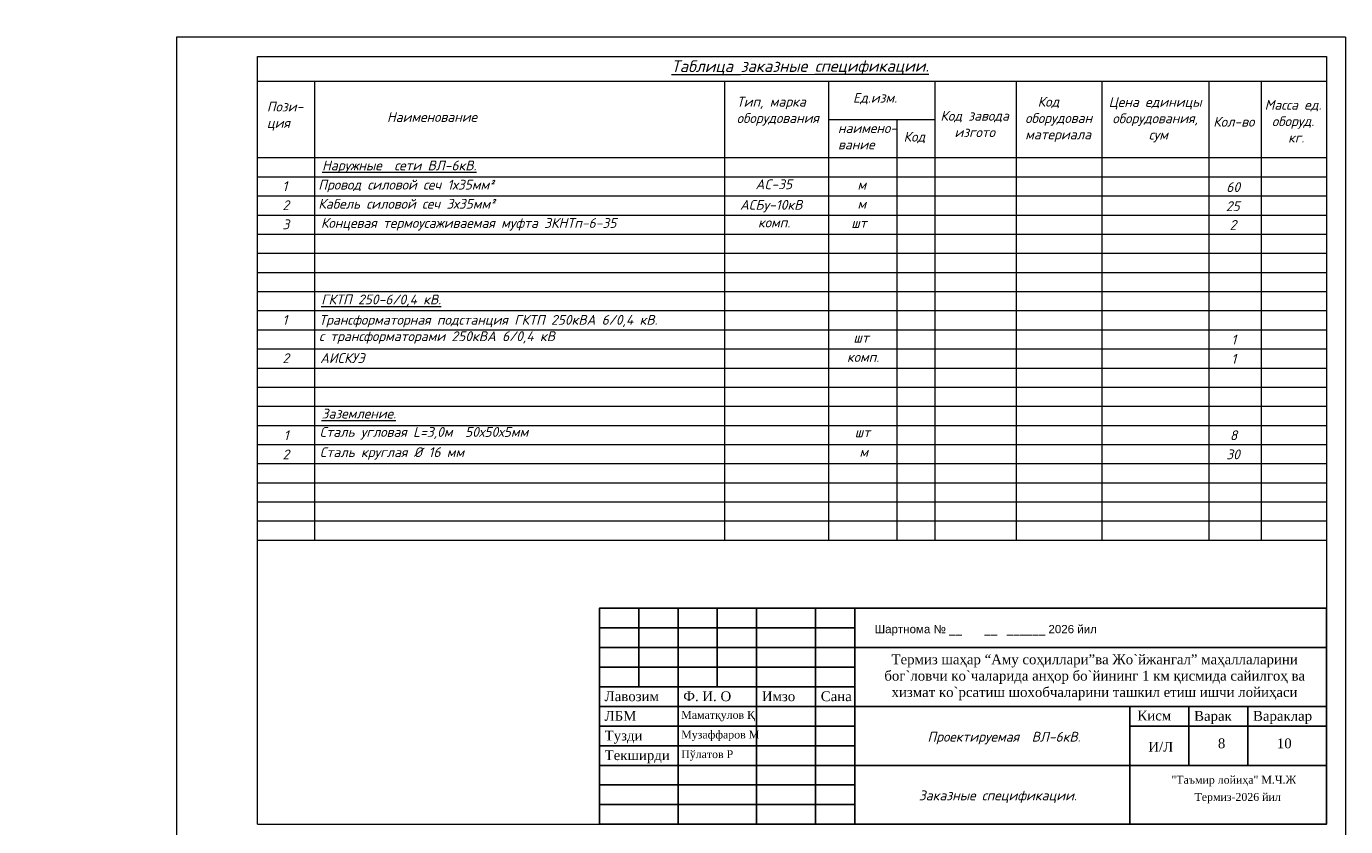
# Model space of a CAD drawing. Extents: x 4085 to 16488, y -65 to 12615.
# Tile 160 of 230: x 15660 to 15996, y 10287 to 10490. Entities that reach past the tile are written whole.
import ezdxf
from ezdxf.xclip import XClip

# ---------------------------------------------------------------- set-up
doc = ezdxf.new("R2010")
doc.units = 0
doc.header["$MEASUREMENT"] = 0
doc.header["$XCLIPFRAME"] = 0
doc.linetypes.add('CONTI', pattern=[0])
doc.layers.get('0').update_dxf_attribs({"color": 250, "linetype": 'CONTI'})
doc.layers.add('.', color=7, linetype='Continuous', lineweight=15)
doc.layers.add('RAMKA', color=250, linetype='CONTI')
doc.layers.add('Электрика', color=7, linetype='Continuous')
doc.styles.add('tiyms', font='times.ttf')
doc.styles.add('V@ler@Live', font='isocpeui.ttf')
doc.styles.add('Мой 250', font='isocpeui.ttf', dxfattribs={"height": 2.5})
doc.styles.add('Мой 300', font='isocpeui.ttf', dxfattribs={"height": 3})
doc.styles.add('стиль1', font='arial.ttf')

# ---------------------------------------------------------------- blocks, each defined once
blk = doc.blocks.new('A$C10aa157c')
at = {"layer": '.', "linetype": 'Continuous', "lineweight": 30}
h = blk.add_hatch(color=250, dxfattribs=at)
h.dxf.hatch_style = 1
h.set_gradient(color1=(130, 130, 130), color2=(128, 128, 128), one_color=1, tint=0.5, name='HEMISPHERICAL')
edge = h.paths.add_edge_path()
edge.add_line((120.34, 24.21), (119.13, 23.83))
edge.add_line((119.13, 23.83), (107.93, 4.8))
edge.add_line((107.93, 4.8), (93.78, -88.13))
edge.add_line((93.78, -88.13), (9.82, -90.3))
edge.add_line((9.82, -90.3), (-238.98, -90.3))
edge.add_line((-238.98, -90.3), (-263.73, -90.3))
edge.add_arc((-263.73, -191.4), 101.1, 90.0003, 121.9318)
edge.add_line((-317.21, -105.59), (-333.4, -115.69))
edge.add_line((-333.4, -115.69), (-330.65, -120.1))
edge.add_line((-330.65, -120.1), (-314.46, -110.01))
edge.add_arc((-263.73, -191.4), 95.9, 90.0001, 121.9316, ccw=False)
edge.add_line((-263.73, -95.5), (9.89, -95.5))
edge.add_line((9.89, -95.5), (94.42, -93.32))
edge.add_arc((94.3, -88.72), 4.6, 271.4758, 351.3419)
edge.add_line((98.85, -89.41), (112.92, 3.03))
edge.add_line((112.92, 3.03), (127, 26.96))
edge.add_line((127, 26.96), (121.19, 44.33))
edge.add_arc((136.74, 49.16), 16.29, 153.535, 197.2353, ccw=False)
edge.add_line((122.16, 56.42), (106.85, 42.82))
edge.add_arc((109.38, 38.82), 4.73, 26.5974, 122.3652, ccw=False)
edge.add_line((113.61, 40.94), (120.34, 24.21))
at = {"linetype": 'Continuous'}
h = blk.add_hatch(color=256, dxfattribs=at)
h.dxf.hatch_style = 1
h.set_gradient(color1=(196, 196, 196), color2=(179, 179, 179), one_color=1, tint=0.7, name='SPHERICAL')
edge = h.paths.add_edge_path()
edge.add_line((-329.69, -123.9), (-413.51, -5))
edge.add_line((-413.51, -5), (-355.79, 33.28))
edge.add_line((-355.79, 33.28), (-335.03, 75.59))
edge.add_line((-335.03, 75.59), (-290.27, 52.3))
edge.add_arc((-35.22, 435.71), 460.49, 236.3683, 253.1962)
edge.add_arc((23.17, 1743.61), 1759.19, 263.75009, 266.82474)
edge.add_line((-74.28, -12.87), (-37.81, -12.38))
edge.add_line((-37.81, -12.38), (-8.68, -7.26))
edge.add_line((-8.68, -7.26), (21.71, 1.67))
edge.add_line((21.71, 1.67), (73.83, 22.11))
edge.add_line((73.83, 22.11), (122.41, 60.65))
edge.add_line((122.41, 60.65), (125.27, 27.76))
edge.add_line((125.27, 27.76), (114.75, 2.38))
edge.add_line((114.75, 2.38), (116.66, -0.02))
edge.add_line((116.66, -0.02), (116.29, -3.73))
edge.add_line((116.29, -3.73), (111.26, -27.66))
edge.add_line((111.26, -27.66), (112.86, -27.93))
edge.add_line((112.86, -27.93), (106.1, -65.59))
edge.add_line((106.1, -65.59), (101.28, -90.48))
edge.add_line((101.28, -90.48), (98.81, -96.14))
edge.add_line((98.81, -96.14), (53.14, -97.31))
edge.add_line((53.14, -97.31), (30.09, -97.9))
edge.add_line((30.09, -97.9), (12.29, -98.3))
edge.add_line((12.29, -98.3), (-62.52, -99.99))
edge.add_line((-62.52, -99.99), (-93.47, -101.18))
edge.add_line((-93.47, -101.18), (-93.74, -109.89))
edge.add_line((-93.74, -109.89), (-152.91, -112.22))
edge.add_line((-152.91, -112.22), (-153.09, -120.27))
edge.add_line((-153.09, -120.27), (-196.62, -120.66))
edge.add_line((-196.62, -120.66), (-196.01, -100.25))
edge.add_line((-196.01, -100.25), (-236.88, -97.9))
edge.add_line((-236.88, -97.9), (-266.6, -99.72))
edge.add_line((-266.6, -99.72), (-280.85, -100.76))
edge.add_line((-280.85, -100.76), (-292.75, -102.68))
edge.add_line((-292.75, -102.68), (-308.62, -109.6))
edge.add_line((-308.62, -109.6), (-329.69, -123.9))
at = {"lineweight": 0, "true_color": 0xa6c388}
h = blk.add_hatch(color=63, dxfattribs=at)
h.dxf.hatch_style = 1
edge = h.paths.add_edge_path()
edge.add_line((114.35, 2.44), (112.87, 2.67))
edge.add_line((112.87, 2.67), (98.85, -89.41))
edge.add_arc((94.3, -88.72), 4.6, 271.4758, 351.3419, ccw=False)
edge.add_line((94.42, -93.32), (9.89, -95.5))
edge.add_line((9.89, -95.5), (-263.73, -95.5))
edge.add_arc((-263.73, -191.4), 95.9, 90.0001, 121.9316)
edge.add_line((-314.46, -110.01), (-330.65, -120.1))
edge.add_line((-330.65, -120.1), (-329.85, -121.37))
edge.add_line((-329.85, -121.37), (-313.66, -111.28))
edge.add_arc((-263.73, -191.4), 94.4, 90, 121.9315, ccw=False)
edge.add_line((-263.73, -97), (9.91, -97))
edge.add_line((9.91, -97), (94.46, -94.82))
edge.add_arc((94.3, -88.72), 6.1, 271.4758, 351.3419)
edge.add_line((100.33, -89.64), (114.35, 2.44))
at = {"linetype": 'Continuous'}
for points in [[(106.85, 42.82, -0.444015), (113.61, 40.94), (120.34, 24.21), (119.13, 23.83), (107.93, 4.8), (93.78, -88.13), (9.82, -90.3), (-263.73, -90.3, 0.140236), (-317.21, -105.59), (-333.4, -115.69), (-330.65, -120.1), (-314.46, -110.01, -0.140236), (-263.73, -95.5), (9.89, -95.5), (94.42, -93.32, 0.363309), (98.85, -89.41), (112.92, 3.03), (127, 26.96), (121.19, 44.33, -0.193024), (122.16, 56.42)], [(114.35, 2.44), (112.87, 2.67), (98.85, -89.41, -0.363309), (94.42, -93.32), (9.89, -95.5), (-263.73, -95.5, 0.140236), (-314.46, -110.01), (-330.65, -120.1), (-329.85, -121.37), (-313.66, -111.28, -0.140236), (-263.73, -97), (9.91, -97), (94.46, -94.82, 0.363309), (100.33, -89.64)]]:
    blk.add_lwpolyline(points, format="xyb", close=True, dxfattribs=at)
blk.add_lwpolyline([(-329.64, -121.71), (-313.45, -111.62, -0.140236), (-263.73, -97.4), (9.91, -97.4), (94.47, -95.22, 0.363309), (100.73, -89.7), (114.75, 2.38), (114.35, 2.44), (100.33, -89.64, -0.363309), (94.46, -94.82), (9.91, -97), (-263.73, -97, 0.140236), (-313.66, -111.28), (-329.85, -121.37)], format="xyb", dxfattribs=at)
at = {"color": 5, "linetype": 'Continuous', "const_width": 0.2}
blk.add_lwpolyline([(-329.45, -121.36), (-313.56, -111.45, -0.140236), (-263.73, -97.2), (9.91, -97.2), (94.46, -95.02, 0.363309), (100.53, -89.67), (114.55, 2.41)], format="xyb", dxfattribs=at)

msp = doc.modelspace()

# ---------------------------------------------------------------- linework, layer by layer
at = {"color": 0, "lineweight": 0}
for p, q in [((15719.15, 10476.48), (15991.15, 10476.48)), ((15733.75, 10359.64), (15733.75, 10476.48)), ((15838.06, 10359.64), (15838.06, 10476.48)), ((15864.47, 10476.48), (15864.47, 10359.64)), ((15891.49, 10476.48), (15891.49, 10359.64)), ((15912.16, 10476.48), (15912.16, 10359.67)), ((15933.96, 10476.48), (15933.96, 10359.64)), ((15961.24, 10476.48), (15961.24, 10359.64)), ((15974.51, 10476.48), (15974.51, 10359.64)), ((15864.47, 10466.74), (15891.49, 10466.74)), ((15881.87, 10466.74), (15881.87, 10359.64)), ((15719.14, 10457), (15991.15, 10457)), ((15719.14, 10452.14), (15991.15, 10452.14)), ((15719.14, 10447.27), (15991.15, 10447.27)), ((15719.14, 10442.4), (15991.15, 10442.4)), ((15719.14, 10437.53), (15991.15, 10437.53)), ((15719.14, 10432.66), (15991.15, 10432.66)), ((15719.14, 10427.79), (15991.15, 10427.79)), ((15719.14, 10422.93), (15991.15, 10422.93)), ((15719.13, 10418.06), (15991.15, 10418.06)), ((15719.13, 10413.19), (15991.15, 10413.19)), ((15719.13, 10408.32), (15991.15, 10408.32)), ((15719.13, 10403.45), (15991.15, 10403.45)), ((15719.13, 10398.58), (15991.15, 10398.58)), ((15719.13, 10393.72), (15991.15, 10393.72)), ((15719.13, 10388.85), (15991.15, 10388.85)), ((15719.12, 10383.98), (15991.15, 10383.98)), ((15719.12, 10379.11), (15991.15, 10379.11)), ((15719.12, 10374.24), (15991.15, 10374.24)), ((15719.12, 10369.37), (15991.15, 10369.37)), ((15719.12, 10364.51), (15991.15, 10364.51)), ((15719.12, 10359.64), (15991.15, 10359.64)), ((15719.12, 10287.29), (15991.15, 10287.29))]:
    msp.add_line(p, q, dxfattribs=at)
msp.add_lwpolyline([(15806.15, 10287.29), (15991.15, 10287.29), (15991.15, 10342.29), (15806.15, 10342.29)], close=True)
at = {"linetype": 'ByBlock'}
msp.add_lwpolyline([(15871.15, 10332.29), (15991.15, 10332.29)], dxfattribs=at)
at = {"layer": 'RAMKA'}
for p, q in [((15816.15, 10322.29), (15816.15, 10342.29)), ((15826.15, 10287.29), (15826.15, 10342.29)), ((15836.15, 10322.29), (15836.15, 10342.29)), ((15846.15, 10287.29), (15846.15, 10342.29)), ((15861.15, 10287.29), (15861.15, 10342.29)), ((15871.15, 10287.29), (15871.15, 10342.29)), ((15806.15, 10337.29), (15871.15, 10337.29)), ((15806.15, 10332.29), (15871.15, 10332.29)), ((15806.15, 10327.29), (15871.15, 10327.29)), ((15806.15, 10322.29), (15871.15, 10322.29)), ((15991.15, 10317.29), (15806.15, 10317.29)), ((15991.15, 10317.29), (15871.15, 10317.29)), ((15941.15, 10287.29), (15941.15, 10317.29)), ((15956.15, 10302.29), (15956.15, 10317.29)), ((15971.15, 10302.29), (15971.15, 10317.29)), ((15806.15, 10312.29), (15871.15, 10312.29)), ((15941.15, 10312.29), (15991.15, 10312.29)), ((15941.15, 10312.29), (15991.15, 10312.29)), ((15991.15, 10312.29), (15941.15, 10312.29)), ((15991.15, 10312.29), (15941.15, 10312.29)), ((15806.15, 10307.29), (15871.15, 10307.29)), ((15806.15, 10302.29), (15991.15, 10302.29)), ((15806.15, 10297.29), (15871.15, 10297.29)), ((15806.15, 10292.29), (15871.15, 10292.29))]:
    msp.add_line(p, q, dxfattribs=at)
at = {"layer": 'Электрика', "color": 0, "lineweight": 0}
for p, q in [((15996.04, 10487.68), (15698.53, 10487.68)), ((15996.04, 10487.68), (15996.04, 10282.4)), ((15719.12, 10482.79), (15991.15, 10482.79)), ((15719.12, 10287.29), (15719.12, 10482.79)), ((15991.15, 10482.79), (15991.15, 10287.29))]:
    msp.add_line(p, q, dxfattribs=at)
msp.add_lwpolyline([(15698.53, 10487.68), (15698.53, 10282.4)], dxfattribs=at)

# ---------------------------------------------------------------- block references
at = {"linetype": 'Continuous'}
ref = msp.add_blockref('A$C10aa157c', (15727.09, 10610.85, 2.27), dxfattribs=dict(at, xscale=2, yscale=2, zscale=2))
XClip(ref).set_block_clipping_path([(-373.794434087, 108.5221690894), (-301.8282399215, 93.3350241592), (-251.5703695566, 64.2554686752), (-207.654540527, 33.6758720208), (-104.2532370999, 13.9690799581), (9.4882953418, 20.6982215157), (110.1840137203, 64.198227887), (135.5661904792, 19.4677583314), (74.741036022, -7.2786312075), (26.9902694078, -25.761868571), (-4.0754597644, -35.3463755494), (-88.6139293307, -37.2294086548), (-152.8418739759, -36.1397910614), (-192.3131233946, -27.415677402), (-222.2923186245, -17.3547389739), (-278.1502265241, 12.6686452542), (-296.1702662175, 12.3849432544), (-338.797385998, -11.849717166), (-373.794434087, 37.8738306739)])

# ---------------------------------------------------------------- texts
at = {"color": 0, "lineweight": 0, "rotation": 0.1}
for s, insert, char_height, width, attachment_point, style in [('{\\fISOCPEUR|b1|i1|c204|p34;\\LТаблица заказные спецификации.}', (15824.45, 10481.78), 3, 96.924, 1, 'Мой 300'), ('Пози-\\Pция', (15721.52, 10471.24), 2.5, 12.4263, 1, 'Мой 250'), ('Тип, марка оборудования', (15841.08, 10472.48), 2.5, 26.4109, 1, 'Мой 250'), ('Ед.изм.', (15870.65, 10473.48), 2.5, 14.3225, 1, 'Мой 250'), ('  Код\\Pоборудован   \\Pматериала', (15914.48, 10472.48), 2.5, 21.6157, 1, 'Мой 250'), ('Цена единицы оборудования,\\P сум', (15947.57, 10472.43), 2.5, 27.4833, 2, 'Мой 250'), ('Масса ед.          оборуд. \\P кг.', (15982.64, 10471.69), 2.5, 16.8142, 2, 'Мой 250'), ('Наименование', (15752.08, 10468.58), 2.5, 28.6396, 1, 'Мой 250'), ('Код завода\\Pизгото', (15901.64, 10465.56), 2.5, 25.1201, 5, 'Мой 250'), ('наимено-\\Pвание', (15866.84, 10465.75), 2.5, 17.5647, 1, 'Мой 250'), ('Кол-во', (15962.34, 10467.38), 2.5, 13.6515, 1, 'Мой 250'), ('Код', (15883.54, 10463.57), 2.5, 9.4575, 1, 'Мой 250'), ('\\pi8.04528,t1258.04528;60', (15957.61, 10450.74), 2.5, 19.4731, 1, 'Мой 250'), ('\\pi7.95153,t1257.95153;25', (15957.61, 10445.88), 2.5, 19.4731, 1, 'Мой 250'), ('\\pi8.84926,t1258.84926;2', (15957.67, 10441.11), 2.5, 19.4731, 1, 'Мой 250'), ('\\pi9.28297,t1259.28297;1', (15957.67, 10411.9), 2.5, 19.4731, 1, 'Мой 250'), ('\\pi9.28297,t1259.28297;1', (15957.67, 10407.03), 2.5, 19.4731, 1, 'Мой 250'), ('\\pi8.90513,t1258.90513;8', (15957.67, 10387.56), 2.5, 19.4731, 1, 'Мой 250'), ('\\pi7.98752,t1257.98752;30', (15957.67, 10382.69), 2.5, 19.4731, 1, 'Мой 250')]:
    msp.add_mtext(s, dxfattribs=dict(at, insert=insert, char_height=char_height, width=width, attachment_point=attachment_point, style=style))
at = {"color": 0, "lineweight": 0, "char_height": 2.5}
for s, insert, width, attachment_point, style in [('{\\fISOCPEUR|b1|i1|c204|p34;\\L\\C256;Наружные  сети ВЛ-6кВ.}', (15735.58, 10456.27), 150.5493, 1, 'Мой 250'), ('1', (15725.48, 10449.76), 5.1506, 4, 'Мой 250'), ('Провод силовой сеч 1х35мм²                                                ', (15734.61, 10451.37), 150.5493, 1, 'Мой 250'), ('АC-35', (15845.86, 10450.22), 19.4731, 4, 'Мой 250'), ('м', (15871.81, 10450.11), 19.4731, 4, 'Мой 250'), ('2', (15725.48, 10444.89), 5.1506, 4, 'Мой 250'), ('Кабель силовой сеч 3х35мм²                                                ', (15734.61, 10446.5), 150.5493, 1, 'Мой 250'), ('{\\C256;АСБу-10кВ}', (15841.92, 10444.65), 19.4731, 4, 'Мой 250'), ('м', (15871.81, 10445.24), 19.4731, 4, 'Мой 250'), ('3', (15725.48, 10440.02), 5.1506, 4, 'Мой 250'), ('{\\C256;Концевая термоусаживаемая муфта 3КНТп-6-35}', (15735.28, 10441.62), 150.5493, 1, 'Мой 250'), ('{\\C256;комп.}', (15846.51, 10440.5), 19.4731, 4, 'Мой 250'), ('шт', (15870.25, 10440.38), 19.4731, 4, 'Мой 250'), ('{\\fISOCPEUR|b1|i1|c204|p34;\\L\\C256;ГКТП 250-6/0,4 кВ.}', (15735.35, 10422.15), 150.5493, 1, 'Мой 250'), ('1', (15725.48, 10415.68), 5.1506, 4, 'Мой 250'), ('{\\C256;Трансформаторная подстанция ГКТП 250кВА 6/0,4 кВ.\\P\\C7;с трансформаторами 250кВА 6/0,4 кВ\\P\\C256;  }', (15734.8, 10416.96), 133.3179, 1, 'Мой 250'), ('шт', (15870.79, 10411.18), 19.4731, 4, 'Мой 250'), ('2', (15725.48, 10405.94), 5.1506, 4, 'Мой 250'), ('{\\C256;АИСКУЭ}', (15735.07, 10407.23), 150.5493, 1, 'Мой 250'), ('комп.', (15869.15, 10406.25), 19.4731, 4, 'Мой 250'), ('{\\fISOCPEUR|b1|i1|c204|p34;\\L\\C256;Заземление.}', (15735.44, 10393.09), 150.5493, 1, 'Мой 250'), ('1', (15725.8, 10386.31), 5.1506, 4, 'Мой 250'), ('{\\C256;Сталь угловая L=3,0м  50х50х5мм}', (15734.97, 10388.42), 150.5493, 1, 'Мой 250'), ('шт', (15871.12, 10387.09), 19.4731, 4, 'Мой 250'), ('2', (15725.5, 10381.44), 5.1506, 4, 'Мой 250'), ('{\\C256;Сталь круглая %%C 16 мм}', (15735.01, 10383.27), 150.5493, 1, 'V@ler@Live'), ('м', (15872.31, 10382.07), 19.4731, 4, 'Мой 250')]:
    msp.add_mtext(s, dxfattribs=dict(at, insert=insert, width=width, attachment_point=attachment_point, style=style))
at = {"color": 158, "lineweight": 0, "char_height": 2.5, "width": 56.7635, "attachment_point": 5, "style": 'Мой 250'}
for s, insert in [('{\\C7; Проектируемая  ВЛ-6кВ. }', (15908.31, 10309.23)), ('{\\C0;Заказные спецификации.}', (15907.53, 10294.29))]:
    msp.add_mtext(s, dxfattribs=dict(at, insert=insert))
at = {"layer": 'RAMKA', "lineweight": 13, "style": 'стиль1'}
msp.add_text('Шартнома № __       __   ______ 2026 йил', height=2.1, rotation=359.9999, dxfattribs=at).set_placement((15876.17, 10335.93))
at = {"layer": 'RAMKA', "style": 'tiyms'}
for s, p in [('"Таъмир лойиҳа" М.Ч.Ж ', (15951.72, 10297.62)), ('Термиз-2026 йил', (15957.58, 10293.25))]:
    msp.add_text(s, height=2, dxfattribs=at).set_placement(p)
at = {"layer": 'RAMKA', "color": 1, "insert": (15877.36, 10330.52), "char_height": 2.5, "width": 107.1143, "attachment_point": 1, "style": 'tiyms'}
msp.add_mtext('\\pi3.11553;{\\C256;Термиз шаҳар “Aму соҳиллари”ва Жо`йжангал” маҳаллаларини \\P\\pi1.30226;бог`ловчи ко`чаларида анҳор бо`йининг 1 км қисмида сайилгоҳ ва \\P\\pi3.12634;хизмат ко`рсатиш шохобчаларини ташкил етиш ишчи лойиҳаси}', dxfattribs=at)
at = {"layer": 'RAMKA', "attachment_point": 1, "style": 'tiyms'}
for s, insert, char_height, width in [('{\\fTimes New Roman|b0|i0|c204|p18;Лавозим}', (15807.48, 10321.13), 2.5, 20), ('{\\fTimes New Roman|b0|i0|c204|p18;Лавозим}', (15807.48, 10321.13), 2.5, 20), ('{\\fTimes New Roman|b0|i0|c204|p18;Ф. И. О}', (15827.48, 10321.13), 2.5, 20), ('{\\fTimes New Roman|b0|i0|c204|p18;Ф. И. О}', (15827.48, 10321.13), 2.5, 20), ('{\\fTimes New Roman|b0|i0|c204|p18;Имзо}', (15847.48, 10321.13), 2.5, 20), ('{\\fTimes New Roman|b0|i0|c204|p18;Имзо}', (15847.48, 10321.13), 2.5, 20), ('{\\fTimes New Roman|b0|i0|c204|p18;Сана}', (15862.48, 10321.13), 2.5, 20), ('{\\fTimes New Roman|b0|i0|c204|p18;Сана}', (15862.48, 10321.13), 2.5, 20), ('Маматқулов Қ', (15826.96, 10316.13), 2, 24.3462), ('{\\fTimes New Roman|b0|i0|c204|p18;ЛБМ}', (15807.48, 10316.13), 2.5, 20), ('{\\fTimes New Roman|b0|i0|c204|p18;Кисм}', (15943.05, 10316.22), 2.5, 20), ('{\\fTimes New Roman|b0|i0|c204|p18;Варак}', (15957.48, 10316.13), 2.5, 20), ('{\\fTimes New Roman|b0|i0|c204|p18;Вараклар}', (15972.48, 10316.13), 2.5, 20), ('Тузди', (15807.48, 10311.13), 2.5, 20), ('Музаффаров М', (15826.96, 10311.13), 2, 24.3462), ('Пўлатов Р', (15826.96, 10306.13), 2, 24.3462), ('И/Л', (15945.82, 10308.27), 2.5, 20), ('8', (15963.54, 10309.14), 2.5, 20), ('10', (15978.54, 10309.14), 2.5, 20), ('{\\fTimes New Roman|b0|i0|c204|p18;Текширди}', (15807.48, 10306.13), 2.5, 20)]:
    msp.add_mtext(s, dxfattribs=dict(at, insert=insert, char_height=char_height, width=width))

doc.saveas('drawing.dxf')
